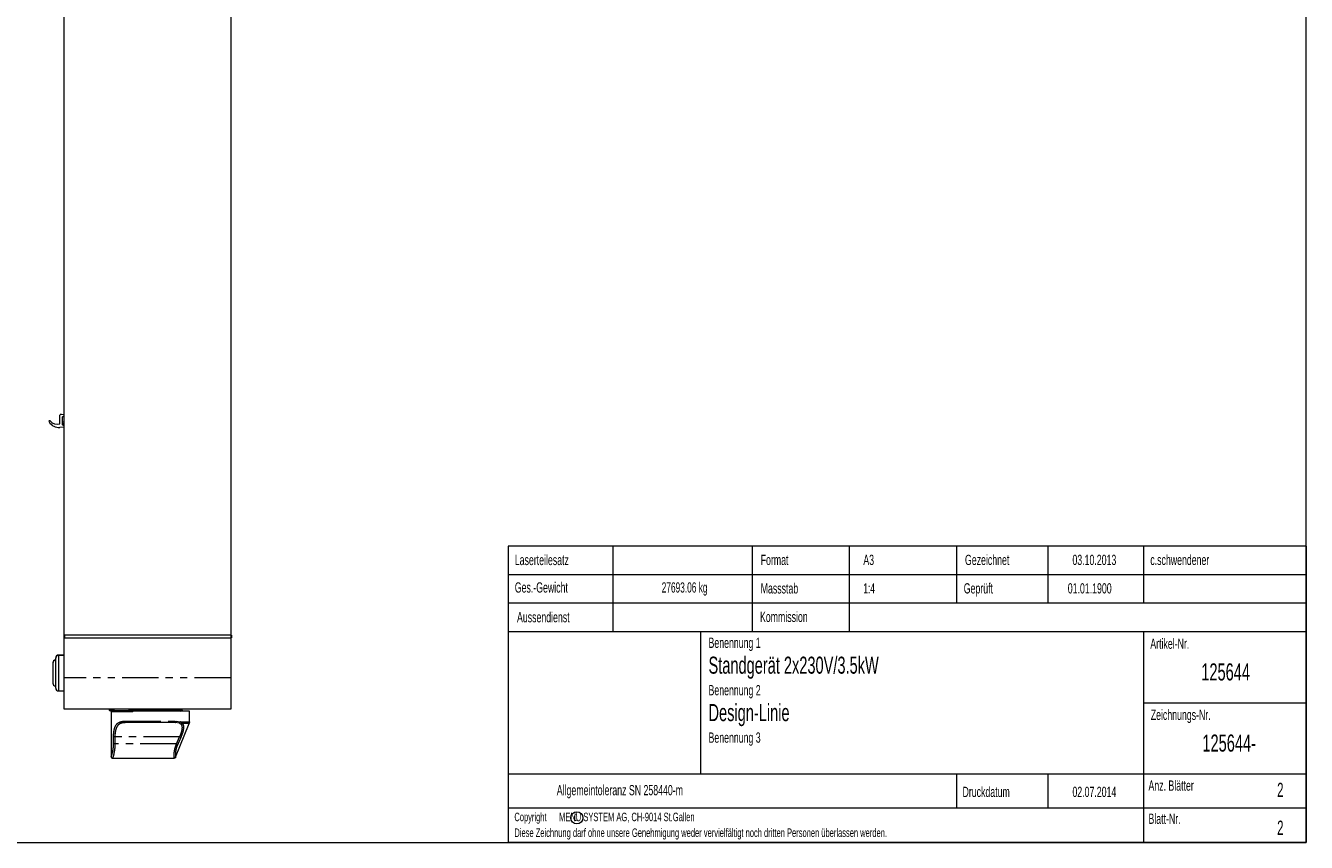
# Model space of a CAD drawing. Header units: millimetres. Extents: x 19 to 1659, y 20 to 1168.
# Tile 3 of 4: x 760 to 1659, y 20 to 594. Entities that reach past the tile are written whole.
import ezdxf

# ---------------------------------------------------------------- set-up
doc = ezdxf.new("R2010")
doc.units = ezdxf.units.MM
doc.header["$LTSCALE"] = 4
doc.linetypes.add('PHANTOM', pattern=[12.7, 6.35, -1.27, 1.27, -1.27, 1.27, -1.27])
doc.layers.add('LAYER1', color=2, linetype='Continuous', lineweight=15)
doc.layers.add('LAYER3', color=4, linetype='Continuous')
doc.styles.add('SLDTEXTSTYLE0', font='TXT', dxfattribs={"width": 0.638186})
doc.styles.add('SLDTEXTSTYLE1', font='TXT', dxfattribs={"width": 0.605})

msp = doc.modelspace()

# ---------------------------------------------------------------- linework, layer by layer
at = {"color": 7, "linetype": 'Continuous', "lineweight": 0}
for p, q in [((1659.2, 20), (1659.2, 1168)), ((1233.92, 168.07), (1233.92, 68.07)), ((19.2, 20), (1659.2, 20))]:
    msp.add_line(p, q, dxfattribs=at)
at = {"color": 179, "linetype": 'Continuous', "lineweight": 0}
for p, q in [((1659.2, 228.07), (1098.83, 228.07)), ((1098.83, 228.07), (1098.83, 20)), ((1172.63, 168.07), (1172.63, 228.07)), ((1270.46, 168.07), (1270.46, 228.07)), ((1338.46, 168.07), (1338.46, 228.07)), ((1413.69, 228.07), (1413.69, 188.07)), ((1477.81, 228.07), (1477.81, 188.07)), ((1545.02, 228.07), (1545.02, 188.07)), ((1659.2, 228.07), (1659.2, 20)), ((1659.2, 208.07), (1098.83, 208.07)), ((1658.86, 188.07), (1098.83, 188.07)), ((1658.83, 168.07), (1098.83, 168.07)), ((1545.02, 168), (1545.02, 20)), ((1545.02, 118), (1658.86, 118)), ((1659.37, 68), (1099.37, 68)), ((1413.69, 68), (1413.69, 44)), ((1477.81, 68), (1477.81, 44)), ((1659.2, 44), (1098.83, 44)), ((1659.2, 20), (1098.83, 20))]:
    msp.add_line(p, q, dxfattribs=at)
at = {"color": 7, "linetype": 'PHANTOM', "lineweight": 0}
for p, q in [((787.18, 165.66), (787.18, 163.66)), ((904.28, 163.66), (904.28, 165.66)), ((783.08, 151.66), (783.08, 151.41)), ((783.08, 151.41), (783.08, 126.41)), ((903.98, 135.66), (786.98, 135.66)), ((821.68, 111.66), (821.98, 112.66)), ((821.98, 113.56), (821.98, 112.66)), ((832.48, 111.66), (832.78, 112.66)), ((832.78, 112.66), (832.78, 113.56)), ((829.54, 105.16), (865.63, 105.16)), ((867.93, 103.77), (864.97, 104.16)), ((865.63, 105.16), (868.7, 104.73)), ((868.7, 104.73), (875.07, 104.73)), ((874.85, 103.62), (869.97, 103.62)), ((821.72, 89.16), (821.72, 94.16)), ((822.66, 94.16), (821.72, 94.16)), ((868.12, 94.16), (822.66, 94.16)), ((822.66, 94.16), (822.66, 89.16)), ((865.92, 89.16), (868.12, 94.16)), ((822.66, 89.16), (821.72, 89.16)), ((865.92, 89.16), (822.66, 89.16))]:
    msp.add_line(p, q, dxfattribs=at)
at = {"color": 7, "linetype": 'PHANTOM', "lineweight": 0, "flags": 128}
for points in [[(830.2, 104.16), (830.07, 104.18), (829.95, 104.23), (829.83, 104.33), (829.73, 104.45), (829.65, 104.6), (829.59, 104.77), (829.56, 104.96), (829.54, 105.16)], [(864.97, 104.16), (865.1, 104.18), (865.22, 104.23), (865.33, 104.33), (865.43, 104.45), (865.51, 104.6), (865.58, 104.77), (865.61, 104.96), (865.63, 105.16)], [(868.12, 94.16), (868.26, 94.1), (868.39, 94.04), (868.52, 93.98), (868.63, 93.93), (868.74, 93.89), (868.83, 93.85), (868.91, 93.81), (868.97, 93.79)], [(865.92, 89.16), (866.05, 89.1), (866.18, 89.04), (866.3, 88.99), (866.41, 88.94), (866.52, 88.89), (866.61, 88.85), (866.69, 88.81), (866.75, 88.79)]]:
    msp.add_lwpolyline(points, dxfattribs=at)
at = {"color": 179, "linetype": 'Continuous', "lineweight": 0}
msp.add_circle((1147.1, 37.32), 4.26, dxfattribs=at)
at = {"color": 7, "linetype": 'PHANTOM', "lineweight": 0}
for centre, radius, start, end in [((867.58, 104.84), 1.12, 288.02582, 354.77019), ((868.98, 104.24), 1.17, 281.17315, 327.74729)]:
    msp.add_arc(centre, radius, start, end, dxfattribs=at)
for points, knots in [([(821.72, 94.16), (821.74, 95.02), (821.79, 97.08), (822.23, 99.59), (822.92, 101.49), (823.63, 102.75), (824.53, 103.72), (825.77, 104.54), (827.41, 105.07), (828.83, 105.13), (829.54, 105.16)], [0, 0, 0, 0, 0.130181, 0.309391, 0.408589, 0.507836, 0.607696, 0.707634, 0.853674, 1, 1, 1, 1]), ([(830.2, 104.16), (829.53, 104.13), (828.16, 104.08), (826.18, 103.48), (824.74, 102.35), (823.81, 100.84), (823.15, 99.1), (822.73, 96.81), (822.68, 94.94), (822.66, 94.16)], [0, 0, 0, 0, 0.145524, 0.295519, 0.493886, 0.590725, 0.690977, 0.869708, 1, 1, 1, 1]), ([(867.93, 103.77), (867.94, 103.77), (868.44, 103.61), (868.83, 103.35), (869.21, 103.1)], [0, 0, 0, 0, 0.033544, 1, 1, 1, 1]), ([(868.12, 94.16), (868.57, 95.18), (869.25, 96.71), (869.8, 98.7), (870.08, 100.32), (870.02, 101.46), (869.72, 102.44), (869.43, 102.81), (869.21, 103.1)], [0, 0, 0, 0, 0.289641, 0.434703, 0.579562, 0.790197, 0.835348, 1, 1, 1, 1]), ([(869.97, 103.62), (869.78, 103.88), (869.45, 104.33), (868.92, 104.61), (868.7, 104.73)], [0, 0, 0, 0, 0.573435, 1, 1, 1, 1]), ([(869.97, 103.62), (870.2, 103.3), (870.8, 102.49), (870.93, 100.74), (870.65, 98.79), (870.1, 96.6), (869.42, 94.91), (868.97, 93.79)], [0, 0, 0, 0, 0.166931, 0.42509, 0.56975, 0.714556, 1, 1, 1, 1]), ([(868.97, 93.79), (868.7, 93.18), (867.97, 91.51), (867.22, 89.84), (866.75, 88.79)], [0, 0, 0, 0, 0.365536, 1, 1, 1, 1]), ([(820.12, 80.26), (820.11, 80.23), (820.06, 80.09), (820.31, 80.8), (820.79, 82.34), (821.36, 84.72), (821.68, 87.16), (821.71, 88.68), (821.72, 89.16)], [0, 0, 0, 0, 0.057485, 0.263303, 0.470285, 0.684884, 0.900277, 1, 1, 1, 1]), ([(822.66, 89.16), (822.65, 88.62), (822.62, 86.94), (822.31, 84.24), (821.77, 81.59), (821.31, 79.88), (821.06, 79.08), (821.11, 79.23), (821.12, 79.26)], [0, 0, 0, 0, 0.101851, 0.320692, 0.536038, 0.741459, 0.944411, 1, 1, 1, 1]), ([(864.4, 79.21), (864.39, 79.32), (864.35, 79.62), (864.24, 80.96), (864.32, 83.22), (864.81, 86.1), (865.55, 88.14), (865.92, 89.16)], [0, 0, 0, 0, 0.144962, 0.358617, 0.564232, 0.783413, 1, 1, 1, 1]), ([(866.75, 88.79), (866.38, 87.87), (865.63, 86.04), (865.16, 83.43), (865.13, 81.39), (865.27, 80.2), (865.31, 79.94), (865.33, 79.84)], [0, 0, 0, 0, 0.214452, 0.430853, 0.6366, 0.854353, 1, 1, 1, 1])]:
    msp.add_open_spline(points, degree=3, knots=knots, dxfattribs=at)
at = {"layer": 'LAYER1', "color": 2, "linetype": 'Continuous', "lineweight": 15}
for p, q in [((786.98, 165.66), (786.98, 761.66)), ((903.98, 761.66), (903.98, 165.66)), ((784.08, 314.13), (784.08, 320.13)), ((784.84, 320.83), (786.98, 320.65)), ((785.58, 318.5), (785.58, 314)), ((785.58, 315.66), (786.98, 315.66)), ((786.98, 319.14), (786.34, 319.2)), ((786.98, 311.85), (784.08, 311.6)), ((786.98, 314.16), (785.58, 314.16)), ((786.34, 313.3), (786.98, 313.36)), ((786.98, 163.66), (786.98, 165.66)), ((903.98, 165.66), (786.98, 165.66)), ((786.98, 163.66), (903.98, 163.66)), ((786.98, 135.66), (786.98, 163.66)), ((903.98, 165.66), (904.28, 165.66)), ((903.98, 163.66), (904.28, 163.66)), ((903.98, 163.66), (903.98, 135.66)), ((904.28, 165.66), (904.48, 165.66)), ((904.48, 163.66), (904.28, 163.66)), ((904.48, 165.66), (904.48, 163.66)), ((779.08, 146.16), (779.08, 145.91)), ((779.08, 145.91), (779.08, 131.91)), ((781.08, 149.41), (781.08, 149.66)), ((781.08, 128.41), (781.08, 149.41)), ((786.98, 151.66), (783.08, 151.66)), ((786.98, 151.41), (783.08, 151.41)), ((786.98, 113.66), (786.98, 135.66)), ((903.98, 135.66), (903.98, 113.66)), ((783.08, 126.41), (786.98, 126.41)), ((903.98, 113.66), (786.98, 113.66)), ((818.98, 112.66), (818.98, 113.56)), ((818.98, 113.56), (821.98, 113.56)), ((820.48, 111.66), (818.98, 112.66)), ((818.98, 112.66), (821.98, 112.66)), ((820.08, 111.92), (820.08, 80.26)), ((821.68, 111.66), (820.48, 111.66)), ((832.48, 111.66), (821.68, 111.66)), ((832.78, 113.56), (821.98, 113.56)), ((821.98, 112.66), (832.78, 112.66)), ((825.23, 113.66), (825.21, 113.56)), ((834.48, 111.66), (832.48, 111.66)), ((832.78, 113.56), (835.98, 113.56)), ((832.78, 112.66), (835.98, 112.66)), ((834.48, 111.66), (835.98, 112.66)), ((847.58, 112.16), (835.23, 112.16)), ((835.98, 113.56), (835.98, 112.66)), ((870.17, 112.79), (835.98, 112.79)), ((875.08, 112.16), (847.58, 112.16)), ((868.82, 112.16), (870.17, 112.79)), ((870.17, 112.79), (869.94, 113.66)), ((875.07, 104.73), (875.07, 109.16)), ((875.08, 110.14), (875.08, 112.16)), ((864.97, 104.16), (830.2, 104.16)), ((865.33, 79.84), (874.85, 103.62)), ((875.07, 104.73), (874.85, 103.62)), ((821.12, 79.16), (846.58, 79.16)), ((847.58, 79.21), (864.4, 79.21))]:
    msp.add_line(p, q, dxfattribs=at)
for centre, radius, start, end in [((776.87, 315.85), 0.5, 40.45372, 209.67497), ((783.39, 319.57), 8, 209.67497, 275), ((782.25, 320.44), 6.57, 220.45372, 286.25401), ((784.78, 320.13), 0.7, 85, 180), ((786.28, 318.5), 0.7, 85, 180), ((786.28, 314), 0.7, 180, 275), ((781.08, 146.16), 2, 90, 180), ((781.08, 145.91), 2, 90, 180), ((783.08, 149.66), 2, 90, 180), ((783.08, 149.41), 2, 90, 180), ((781.08, 131.91), 2, 180, 270), ((783.08, 128.41), 2, 180, 270)]:
    msp.add_arc(centre, radius, start, end, dxfattribs=at)
for points, knots in [([(875.07, 109.16), (875.07, 109.27), (875.07, 109.49), (875.07, 109.79), (875.08, 110.02), (875.08, 110.15), (875.08, 110.14), (875.08, 110.14)], [0, 0, 0, 0, 0.214741, 0.429479, 0.644306, 0.859191, 1, 1, 1, 1]), ([(820.1, 80.26), (820.09, 80.22), (820.08, 80.11), (820.11, 79.9), (820.22, 79.63), (820.44, 79.37), (820.75, 79.2), (821.01, 79.13), (821.13, 79.16), (821.14, 79.16)], [0, 0, 0, 0, 0.063163, 0.19266, 0.371975, 0.565578, 0.775103, 0.994792, 1, 1, 1, 1]), ([(846.58, 79.16), (846.59, 79.16), (846.62, 79.16), (846.79, 79.18), (847.04, 79.19), (847.32, 79.21), (847.51, 79.21), (847.58, 79.21)], [0, 0, 0, 0, 0.213965, 0.427905, 0.6425101, 0.8575652, 1, 1, 1, 1]), ([(865.33, 79.84), (865.28, 79.73), (865.17, 79.53), (864.9, 79.32), (864.63, 79.22), (864.46, 79.21), (864.4, 79.21)], [0, 0, 0, 0, 0.28449, 0.569022, 0.852492, 1, 1, 1, 1])]:
    msp.add_open_spline(points, degree=3, knots=knots, dxfattribs=at)

# ---------------------------------------------------------------- texts
at = {"layer": 'LAYER3', "color": 4, "linetype": 'Continuous', "lineweight": 15}
for s, insert, char_height, attachment_point, style in [('Laserteilesatz', (1103.49, 222.09), 7.2136, 1, 'SLDTEXTSTYLE0'), ('Format', (1276.16, 222.14), 7.214, 1, 'SLDTEXTSTYLE0'), ('A3', (1348.25, 222.14), 7.214, 1, 'SLDTEXTSTYLE0'), ('Gezeichnet', (1419.62, 222.14), 7.214, 1, 'SLDTEXTSTYLE0'), ('03.10.2013', (1510.48, 222.14), 7.214, 2, 'SLDTEXTSTYLE0'), ('c.schwendener', (1549.77, 222.14), 7.2136, 1, 'SLDTEXTSTYLE0'), ('Ges.-Gewicht', (1103.48, 202.77), 7.2136, 1, 'SLDTEXTSTYLE0'), ('27693.06 kg', (1222.73, 202.77), 7.2136, 2, 'SLDTEXTSTYLE1'), ('Massstab', (1276.16, 202.14), 7.214, 1, 'SLDTEXTSTYLE0'), ('1:4', (1348.25, 202.14), 7.214, 1, 'SLDTEXTSTYLE1'), ('Geprüft', (1418.74, 202.14), 7.214, 1, 'SLDTEXTSTYLE0'), ('01.01.1900', (1507.22, 202.14), 7.214, 2, 'SLDTEXTSTYLE0'), ('Aussendienst', (1105.03, 181.88), 7.2136, 1, 'SLDTEXTSTYLE0'), ('Kommission', (1275.66, 182.1), 7.214, 1, 'SLDTEXTSTYLE0'), ('Benennung 1', (1239.52, 163.9), 7.2136, 1, 'SLDTEXTSTYLE0'), ('Artikel-Nr.', (1549.77, 163.26), 7.2136, 1, 'SLDTEXTSTYLE0'), ('Standgerät 2x230V/3.5kW', (1239.52, 150.56), 12, 1, 'SLDTEXTSTYLE0'), ('125644', (1602.67, 145.8), 12, 2, 'SLDTEXTSTYLE0'), ('Benennung 2', (1239.52, 130.58), 7.2136, 1, 'SLDTEXTSTYLE0'), ('Design-Linie', (1239.52, 117.24), 12, 1, 'SLDTEXTSTYLE0'), ('Zeichnungs-Nr.', (1550.08, 113.26), 7.2136, 1, 'SLDTEXTSTYLE0'), ('Benennung 3', (1239.52, 97.26), 7.2136, 1, 'SLDTEXTSTYLE0'), ('125644-', (1605.14, 95.8), 12, 2, 'SLDTEXTSTYLE0'), ('Anz. Blätter', (1548.47, 63.55), 7.2136, 1, 'SLDTEXTSTYLE0'), ('Allgemeintoleranz SN 258440-m', (1177.29, 60.34), 7.2136, 2, 'SLDTEXTSTYLE0'), ('Druckdatum', (1417.9, 59.12), 7.214, 1, 'SLDTEXTSTYLE0'), ('02.07.2014', (1510.48, 59.12), 7.214, 2, 'SLDTEXTSTYLE0'), ('2', (1641.07, 61.9), 10, 2, 'SLDTEXTSTYLE1'), ('Copyright      MENU SYSTEM AG, CH-9014 St.Gallen', (1103.2, 40.9), 5.9944, 1, 'SLDTEXTSTYLE0'), ('c', (1144.83, 41.11), 5.99, 1, 'SLDTEXTSTYLE0'), ('Blatt-Nr.', (1548.47, 40.25), 7.214, 1, 'SLDTEXTSTYLE0'), ('Diese Zeichnung darf ohne unsere Genehmigung weder vervielfältigt noch dritten Personen überlassen werden.', (1103.2, 29.81), 5.9944, 1, 'SLDTEXTSTYLE0'), ('2', (1641.07, 35.3), 10, 2, 'SLDTEXTSTYLE1')]:
    msp.add_mtext(s, dxfattribs=dict(at, insert=insert, char_height=char_height, attachment_point=attachment_point, style=style))

doc.saveas('drawing.dxf')
